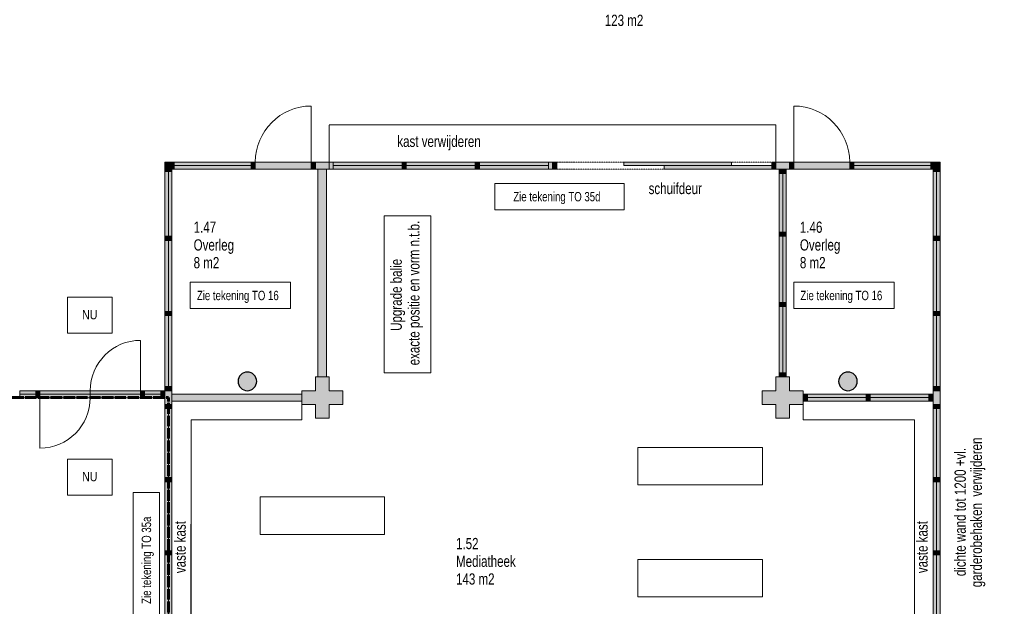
# Model space of a CAD drawing. Header units: millimetres. Extents: x 73705 to 433105, y 109410 to 279410.
# Tile 55 of 90: x 238418 to 254242, y 238614 to 248032. Entities that reach past the tile are written whole.
import ezdxf

# ---------------------------------------------------------------- set-up
doc = ezdxf.new("R2010")
doc.units = ezdxf.units.MM
for name, pattern in [('brand  WBDBO 30 min', [11, 4, -1, 2, -1, 2, -1]), ('Overhead', [2.5, 1.5, -1]), ('Stippel', [1.53, 1, -0.53])]:
    doc.linetypes.add(name, pattern=pattern)
for name, color, linetype, lineweight in [('A-DETL', 90, 'Continuous', 9), ('A-DETL-DEMO', 6, 'Stippel', 9), ('A-DETL-GENF', 92, 'Continuous', 9), ('A-DETL-THIN', 151, 'Continuous', 9), ('A-DETL-WIDE', 214, 'Continuous', 30), ('G-ANNO-TEXT', 231, 'Continuous', 9)]:
    doc.layers.add(name, color=color, linetype=linetype, lineweight=lineweight)
doc.styles.add('Arial Narrow', font='ARIALN.TTF', dxfattribs={"width": 0.9, "height": 180})
doc.styles.add('Arial Narrow_B', font='ARIALN.TTF', dxfattribs={"width": 0.9, "height": 180})
doc.styles.add('Arial Narrow_B_1', font='ARIALN.TTF', dxfattribs={"height": 150})
doc.styles.add('Arial Narrow_B_2', font='ARIALN.TTF', dxfattribs={"width": 0.9, "height": 150})

msp = doc.modelspace()

# ---------------------------------------------------------------- hatches: boundary and pattern name
at = {"layer": 'A-DETL-GENF'}
for color, points in [(7, [(240833.6, 245663), (240834.1, 245663), (240833.6, 245746), (240751.1, 245746), (240751.1, 245663)]), (7, [(240865.1, 245632), (240900.6, 245632), (240900.6, 245746), (240834.1, 245746), (240834.1, 245663), (240865.1, 245663)]), (7, [(242137.6, 245632), (242137.6, 245746), (240900.6, 245746), (240900.6, 245632), (241040.1, 245632)]), (7, [(242204.6, 245632), (242204.6, 245746), (242137.6, 245746), (242137.6, 245632)]), (7, [(242204.6, 245632), (243104.6, 245632), (243104.6, 245746), (242204.6, 245746)]), (7, [(243171.6, 245632), (243171.1, 245746), (243104.6, 245746), (243104.6, 245632), (243171.1, 245632)]), (7, [(243390.6, 245632), (243390.6, 245746), (243171.6, 245746), (243171.6, 245632), (243351.1, 245632)]), (7, [(244564.6, 245632), (244631.6, 245632), (244631.6, 245746), (244564.6, 245746)]), (7, [(245806.6, 245632), (245806.6, 245746), (245739.6, 245746), (245739.6, 245632)]), (7, [(247048.1, 245632), (247048.1, 245746), (246981.1, 245746), (246981.1, 245632)]), (7, [(248776.3, 245689), (249856.2, 245689), (249856.2, 245746), (248127.9, 245746), (248127.9, 245689)]), (7, [(250571.6, 245632), (250571.6, 245746), (250504.6, 245746), (250504.6, 245632)]), (7, [(250738.1, 245632), (250790.6, 245632), (250790.6, 245746), (250571.6, 245746), (250571.6, 245632), (250624.1, 245632)]), (7, [(250857.6, 245632), (250857.6, 245746), (250790.6, 245746), (250791.1, 245632)]), (7, [(251757.6, 245632), (251757.6, 245746), (250857.6, 245746), (250857.6, 245632)]), (7, [(251757.6, 245632), (251824.6, 245632), (251824.6, 245746), (251757.6, 245746), (251757.6, 245663)]), (7, [(253061.6, 245632), (253061.6, 245746), (251824.6, 245746), (251824.6, 245632)]), (7, [(253061.6, 245632), (253097.1, 245632), (253097.1, 245663), (253128.1, 245663), (253128.1, 245746), (253061.6, 245746), (253061.6, 245663)]), (7, [(253128.1, 245663), (253211.1, 245663), (253211.1, 245746), (253128.1, 245746)]), (7, [(240751.1, 245596), (240865.1, 245596), (240865.1, 245663), (240751.1, 245663)]), (7, [(240865.1, 244554.7), (240865.1, 245596), (240751.1, 245596), (240751.1, 244554.7)]), (150, [(243351.1, 242295), (243351.1, 245632), (243211.1, 245632), (243211.1, 242295)]), (7, [(249856.2, 245632), (250504.6, 245632), (250504.6, 245689), (248776.3, 245689), (248776.3, 245632)]), (7, [(250738.1, 245565), (250738.1, 245632), (250624.1, 245632), (250624.1, 245565)]), (7, [(253211.1, 245596), (253211.1, 245663), (253097.1, 245663), (253097.1, 245596), (253128.6, 245596)]), (7, [(253211.1, 244554.7), (253211.1, 245596), (253097.1, 245596), (253097.1, 244554.7)]), (7, [(250738.1, 244621.4), (250738.1, 245565), (250624.1, 245565), (250624.1, 244621.4)]), (7, [(240865.1, 244487.7), (240865.1, 244554.7), (240751.1, 244554.7), (240751.1, 244487.7)]), (7, [(240865.1, 243348.4), (240865.1, 244487.7), (240751.1, 244487.7), (240751.1, 243348.4)]), (7, [(250738.1, 244554.4), (250738.1, 244621.4), (250624.1, 244621.4), (250624.1, 244554.4)]), (7, [(250738.1, 243491.7), (250738.1, 244554.4), (250624.1, 244554.4), (250624.1, 243491.7)]), (7, [(253211.1, 244487.7), (253211.1, 244554.7), (253097.1, 244554.7), (253097.1, 244487.7)]), (7, [(253211.1, 243348.4), (253211.1, 244487.7), (253097.1, 244487.7), (253097.1, 243348.4)]), (7, [(250738.1, 243424.7), (250738.1, 243491.7), (250624.1, 243491.7), (250624.1, 243424.7)]), (7, [(250738.1, 242362), (250738.1, 243424.7), (250624.1, 243424.7), (250624.1, 242362)]), (7, [(240865.1, 243281.4), (240865.1, 243348.4), (240751.1, 243348.4), (240751.1, 243281.4)]), (7, [(240865.1, 242142), (240865.1, 243281.4), (240751.1, 243281.4), (240751.1, 242142)]), (7, [(253211.1, 243281.4), (253211.1, 243348.4), (253097.1, 243348.4), (253097.1, 243281.4)]), (7, [(253211.1, 242142), (253211.1, 243281.4), (253097.1, 243281.4), (253097.1, 242142)]), (7, [(242077.1, 242075), (242115.9, 242080.2), (242152.1, 242095.1), (242183.1, 242119), (242207, 242150), (242222, 242186.2), (242227.1, 242225), (242222, 242263.9), (242204.6, 242303.2), (242183.1, 242331.1), (242152.1, 242354.9), (242115.9, 242369.9), (242077.1, 242375), (242038.2, 242369.9), (242002.1, 242354.9), (241971, 242331.1), (241947.2, 242300), (241932.2, 242263.9), (241927.1, 242225), (241932.2, 242186.2), (241947.2, 242150), (241971, 242119), (242002.1, 242095.1), (242038.2, 242080.2)]), (7, [(243211.1, 241635), (243391.1, 241635), (243391.1, 241855), (243611.1, 241855), (243611.1, 242075), (243391.1, 242075), (243391.1, 242295), (243171.1, 242295), (243171.1, 242075), (242951.1, 242075), (242951.1, 241855), (243171.1, 241855), (243171.1, 241635)]), (7, [(250791.1, 241635), (250791.1, 241855), (251011.1, 241855), (251011.1, 242075), (250791.1, 242075), (250791.1, 242295), (250571.1, 242295), (250571.1, 242075), (250351.1, 242075), (250351.1, 241855), (250571.1, 241855), (250571.1, 241635)]), (7, [(250738.1, 242295), (250738.1, 242362), (250624.1, 242362), (250624.1, 242295)]), (7, [(251729.1, 242075), (251767.9, 242080.2), (251804.1, 242095.1), (251835.1, 242119), (251859, 242150), (251874, 242186.2), (251879.1, 242225), (251874, 242263.9), (251859, 242300), (251835.1, 242331.1), (251804.1, 242354.9), (251767.9, 242369.9), (251729.1, 242375), (251690.2, 242369.9), (251654.1, 242354.9), (251623, 242331.1), (251599.2, 242300), (251584.2, 242263.9), (251579.1, 242225), (251584.2, 242186.2), (251599.2, 242150), (251623, 242119), (251654.1, 242095.1), (251690.2, 242080.2)]), (7, [(240751.1, 242075), (240865.1, 242075), (240865.1, 242142), (240751.1, 242142)]), (7, [(253211.1, 242075), (253211.1, 242142), (253097.1, 242142), (253097.1, 242075)]), (7, [(238675.9, 241961), (238675.9, 242075), (238418.1, 242075), (238418.1, 241961)]), (7, [(238675.9, 241961), (238742.9, 241961), (238742.9, 242075), (238675.9, 242075)]), (7, [(240359.2, 241961), (240359.2, 242075), (238742.9, 242075), (238742.9, 241961)]), (7, [(240426.2, 241961), (240426.2, 242075), (240359.2, 242075), (240359.2, 241961)]), (7, [(240426.2, 241961), (240684.1, 241961), (240684.1, 242075), (240426.2, 242075)]), (7, [(240751.1, 241961), (240751.1, 242075), (240684.1, 242075), (240684.1, 241961)]), (7, [(240751.1, 241855.5), (240865.1, 241855.5), (240865.1, 242075), (240751.1, 242075)]), (7, [(242951.1, 241908), (242951.1, 242022), (240865.1, 242022), (240865.1, 241908), (241040.1, 241908)]), (7, [(251078.1, 241908), (251078.1, 242022), (251011.1, 242022), (251011.1, 241908)]), (7, [(251078.1, 241908), (252020.6, 241908), (252020.6, 242022), (251078.1, 242022)]), (7, [(252087.6, 241908), (252087.6, 242022), (252020.6, 242022), (252020.6, 241908)]), (7, [(253030.1, 241908), (253030.1, 242022), (252087.6, 242022), (252087.6, 241908)]), (7, [(253097.1, 241908), (253097.1, 242022), (253030.1, 242022), (253030.1, 241908)]), (7, [(253097.1, 241855.5), (253211.1, 241855.5), (253211.1, 242075), (253097.1, 242075), (253097.1, 241908)]), (7, [(240751.1, 241788), (240865.1, 241788), (240865.1, 241855), (240751.1, 241855)]), (7, [(253097.1, 241788), (253211.1, 241788), (253211.1, 241855), (253097.1, 241855)]), (7, [(240865.1, 240614), (240865.1, 240681), (240751.1, 240681), (240751.1, 240614)]), (7, [(253211.1, 240614), (253211.1, 240681), (253097.1, 240681), (253097.1, 240614)]), (7, [(240865.1, 239439), (240865.1, 239506), (240751.1, 239506), (240751.1, 239439)]), (7, [(253211.1, 239439), (253211.1, 239506), (253097.1, 239506), (253097.1, 239439)])]:
    msp.add_hatch(color=color, dxfattribs=at).paths.add_polyline_path(points)
h = msp.add_hatch(color=7, dxfattribs=at)
h.paths.add_polyline_path([(246914.1, 245632), (246981.1, 245632), (246981.1, 245746), (245806.6, 245746), (245806.6, 245632)])
h.paths.add_polyline_path([(243391.1, 245632), (244564.6, 245632), (244564.6, 245746), (243390.6, 245746), (243390.6, 245632)])
h.paths.add_polyline_path([(244631.6, 245632), (245739.6, 245632), (245739.6, 245746), (244631.6, 245746)])
h = msp.add_hatch(color=7, dxfattribs=at)
h.paths.add_polyline_path([(240751.1, 238265), (240865.1, 238265.5), (240865.1, 239439), (240751.1, 239439), (240751.1, 238265.5)])
h.paths.add_polyline_path([(240865.1, 239506), (240865.1, 240614), (240751.1, 240614), (240751.1, 239506)])
h.paths.add_polyline_path([(240751.1, 240681), (240865.1, 240681), (240865.1, 241788), (240751.1, 241788), (240751.1, 241248.1)])
h.paths.add_polyline_path([(240865.1, 241855), (240865.1, 241855.5), (240751.1, 241855)])
h = msp.add_hatch(color=7, dxfattribs=at)
h.paths.add_polyline_path([(253097.1, 238265), (253211.1, 238265.5), (253211.1, 239439), (253097.1, 239439), (253097.1, 238265.5)])
h.paths.add_polyline_path([(253097.1, 239506), (253211.1, 239506), (253211.1, 240614), (253097.1, 240614)])
h.paths.add_polyline_path([(253211.1, 240681), (253211.1, 241788), (253097.1, 241788), (253097.1, 240681)])
h.paths.add_polyline_path([(253211.1, 241855), (253211.1, 241855.5), (253097.1, 241855)])

# ---------------------------------------------------------------- linework, layer by layer
at = {"layer": 'A-DETL'}
for p, q in [((244564.6, 245746), (243390.6, 245746)), ((243390.6, 245746), (243390.6, 245632)), ((243457.6, 245746), (243390.6, 245746)), ((243390.6, 245746), (243390.6, 245632)), ((243457.6, 245632), (243457.6, 245746)), ((244631.6, 245746), (244564.6, 245746)), ((244564.6, 245746), (244564.6, 245632)), ((245739.6, 245746), (244631.6, 245746)), ((244631.6, 245632), (244631.6, 245746)), ((245806.6, 245746), (245739.6, 245746)), ((245739.6, 245746), (245739.6, 245632)), ((246981.1, 245746), (245806.6, 245746)), ((245806.6, 245632), (245806.6, 245746)), ((246981.1, 245746), (246914.1, 245746)), ((246914.1, 245746), (246914.1, 245632)), ((247048.1, 245746), (246981.1, 245746)), ((246981.1, 245746), (246981.1, 245632)), ((246981.1, 245632), (246981.1, 245746)), ((246981.1, 245632), (246981.1, 245746)), ((247048.1, 245632), (247048.1, 245746)), ((249856.2, 245746), (248127.9, 245746)), ((248127.9, 245746), (248127.9, 245689)), ((249856.2, 245689), (249856.2, 245746)), ((250571.6, 245746), (250504.6, 245746)), ((250504.6, 245746), (250504.6, 245632)), ((250571.6, 245632), (250571.6, 245746)), ((243211.1, 245632), (243211.1, 242295)), ((243351.1, 242295), (243351.1, 245632)), ((243390.6, 245632), (244564.6, 245632)), ((243390.6, 245632), (243457.6, 245632)), ((244564.6, 245689), (243457.6, 245689)), ((244564.6, 245632), (244631.6, 245632)), ((245739.6, 245689), (244631.6, 245689)), ((244631.6, 245632), (245739.6, 245632)), ((245739.6, 245632), (245806.6, 245632)), ((246913.6, 245689), (245806.6, 245689)), ((245806.6, 245632), (246981.1, 245632)), ((246914.1, 245632), (246981.1, 245632)), ((246981.1, 245632), (247048.1, 245632)), ((248127.9, 245689), (249856.2, 245689)), ((250504.6, 245689), (248776.3, 245689)), ((248776.3, 245689), (248776.3, 245632)), ((248776.3, 245632), (250504.6, 245632)), ((250504.6, 245632), (250504.6, 245689)), ((250504.6, 245632), (250571.6, 245632)), ((244276.3, 244883), (245023.3, 244883)), ((244276.3, 242362), (244276.3, 244883)), ((245023.3, 244883), (245023.3, 242362)), ((239188.1, 243577.7), (239902.9, 243577.7)), ((239188.1, 242997.7), (239188.1, 243577.7)), ((239902.9, 243577.7), (239902.9, 242997.7)), ((239902.9, 242997.7), (239188.1, 242997.7)), ((245023.3, 242362), (244276.3, 242362)), ((242951.1, 241908), (242953.1, 241607.5)), ((251011.1, 241908), (251011.1, 241607.5)), ((250353.1, 241165), (248353.1, 241165)), ((248353.1, 241165), (248353.1, 240565)), ((250353.1, 240565), (250353.1, 241165)), ((239188.1, 240977.7), (239902.9, 240977.7)), ((239188.1, 240397.7), (239188.1, 240977.7)), ((239902.9, 240977.7), (239902.9, 240397.7)), ((248353.1, 240565), (250353.1, 240565)), ((239902.9, 240397.7), (239188.1, 240397.7)), ((242281.1, 240368.8), (244281.1, 240368.8)), ((242281.1, 239768.8), (242281.1, 240368.8)), ((244281.1, 240368.8), (244281.1, 239768.8)), ((244281.1, 239768.8), (242281.1, 239768.8)), ((248353.1, 239365), (250353.1, 239365)), ((248353.1, 238765), (248353.1, 239365)), ((250353.1, 239365), (250353.1, 238765)), ((250353.1, 238765), (248353.1, 238765))]:
    msp.add_line(p, q, dxfattribs=at)
at = {"layer": 'A-DETL', "linetype": 'Overhead'}
for p, q in [((247048.1, 245746), (250504.6, 245746)), ((247048.1, 245632), (250504.6, 245632))]:
    msp.add_line(p, q, dxfattribs=at)
at = {"layer": 'A-DETL', "linetype": 'brand  WBDBO 30 min', "lineweight": 60}
for p, q in [((231051.9, 241964.5), (240808.1, 241964.5)), ((240808.1, 241964.5), (240808.1, 234565))]:
    msp.add_line(p, q, dxfattribs=at)
at = {"layer": 'A-DETL-DEMO'}
for p, q in [((243390.6, 246346), (250571.6, 246346)), ((243390.6, 245746), (243390.6, 246346)), ((250571.6, 246346), (250571.6, 245746))]:
    msp.add_line(p, q, dxfattribs=at)
at = {"layer": 'A-DETL-THIN'}
for p, q in [((243104.6, 245746), (243104.6, 246646)), ((250857.6, 245746), (250857.6, 246646)), ((240833.6, 245746), (240750.6, 245746)), ((240750.6, 245746), (240750.6, 245663)), ((240834.1, 245746), (240751.1, 245746)), ((240751.1, 245746), (240751.1, 245663)), ((240900.6, 245746), (240833.6, 245746)), ((240833.6, 245746), (240833.6, 245632)), ((240833.6, 245663), (240833.6, 245746)), ((240834.1, 245663), (240834.1, 245746)), ((240900.6, 245632), (240900.6, 245746)), ((242137.6, 245746), (240900.6, 245746)), ((240900.6, 245746), (240900.6, 245632)), ((242204.6, 245746), (242137.6, 245746)), ((242137.6, 245746), (242137.6, 245632)), ((242137.6, 245632), (242137.6, 245746)), ((243104.6, 245746), (242204.6, 245746)), ((242204.6, 245746), (242204.6, 245632)), ((243171.6, 245746), (243104.6, 245746)), ((243104.6, 245746), (243104.6, 245632)), ((243390.6, 245746), (243171.6, 245746)), ((243171.6, 245632), (243171.6, 245746)), ((243390.6, 245632), (243390.6, 245746)), ((250790.6, 245746), (250571.6, 245746)), ((250571.6, 245746), (250571.6, 245632)), ((250857.6, 245746), (250790.6, 245746)), ((250790.6, 245746), (250790.6, 245632)), ((251757.6, 245746), (250857.6, 245746)), ((250857.6, 245632), (250857.6, 245746)), ((251824.6, 245746), (251757.6, 245746)), ((251757.6, 245632), (251757.6, 245746)), ((251824.6, 245632), (251824.6, 245746)), ((253061.6, 245746), (251824.6, 245746)), ((251824.6, 245746), (251824.6, 245632)), ((253128.6, 245746), (253061.6, 245746)), ((253061.6, 245746), (253061.6, 245632)), ((253061.6, 245632), (253061.6, 245746)), ((253211.1, 245746), (253128.1, 245746)), ((253128.1, 245746), (253128.1, 245663)), ((253128.6, 245632), (253128.6, 245746)), ((253211.6, 245746), (253128.6, 245746)), ((253128.6, 245746), (253128.6, 245663)), ((253211.1, 245663), (253211.1, 245746)), ((253211.6, 245663), (253211.6, 245746)), ((240750.6, 245663), (240833.6, 245663)), ((240865.1, 245663), (240751.1, 245663)), ((240751.1, 245663), (240751.1, 245596)), ((240751.1, 245663), (240834.1, 245663)), ((240751.1, 245596), (240865.1, 245596)), ((240865.1, 245596), (240751.1, 245596)), ((240751.1, 245596), (240751.1, 244554.7)), ((240808.1, 244554.7), (240808.1, 245596)), ((240833.6, 245632), (240900.6, 245632)), ((240865.1, 245596), (240865.1, 245663)), ((240865.1, 244554.7), (240865.1, 245596)), ((240900.6, 245689), (242137.6, 245689)), ((240900.6, 245632), (242137.6, 245632)), ((242137.6, 245632), (242204.6, 245632)), ((242204.6, 245632), (243104.6, 245632)), ((243104.6, 245632), (243171.6, 245632)), ((243171.6, 245632), (243390.6, 245632)), ((250571.6, 245632), (250790.6, 245632)), ((250624.1, 245632), (250624.1, 245565)), ((250738.1, 245565), (250738.1, 245632)), ((250790.6, 245632), (250857.6, 245632)), ((250857.6, 245632), (251757.6, 245632)), ((251757.6, 245632), (251824.6, 245632)), ((253061.6, 245689), (251824.6, 245689)), ((251824.6, 245632), (253061.6, 245632)), ((253061.6, 245632), (253128.6, 245632)), ((253211.1, 245663), (253097.1, 245663)), ((253097.1, 245663), (253097.1, 245596)), ((253097.1, 245596), (253211.1, 245596)), ((253211.1, 245596), (253097.1, 245596)), ((253097.1, 245596), (253097.1, 244554.7)), ((253128.1, 245663), (253211.1, 245663)), ((253128.6, 245663), (253211.6, 245663)), ((253154.1, 244554.7), (253154.1, 245596)), ((253211.1, 245596), (253211.1, 245663)), ((253211.1, 244554.7), (253211.1, 245596)), ((250624.1, 245565), (250738.1, 245565)), ((250738.1, 245565), (250624.1, 245565)), ((250624.1, 245565), (250624.1, 244621.4)), ((250681.1, 244621.4), (250681.1, 245565)), ((250738.1, 244621.4), (250738.1, 245565)), ((240865.1, 244554.7), (240751.1, 244554.7)), ((240751.1, 244554.7), (240751.1, 244487.7)), ((240751.1, 244554.7), (240865.1, 244554.7)), ((240865.1, 244487.7), (240751.1, 244487.7)), ((240751.1, 244487.7), (240751.1, 243348.4)), ((240751.1, 244487.7), (240865.1, 244487.7)), ((240808.1, 243348.4), (240808.1, 244487.7)), ((240865.1, 244487.7), (240865.1, 244554.7)), ((240865.1, 243348.4), (240865.1, 244487.7)), ((250738.1, 244621.4), (250624.1, 244621.4)), ((250624.1, 244621.4), (250624.1, 244554.4)), ((250624.1, 244621.4), (250738.1, 244621.4)), ((250738.1, 244554.4), (250624.1, 244554.4)), ((250624.1, 244554.4), (250624.1, 243491.7)), ((250624.1, 244554.4), (250738.1, 244554.4)), ((250681.1, 243491.7), (250681.1, 244554.4)), ((250738.1, 244554.4), (250738.1, 244621.4)), ((250738.1, 243491.7), (250738.1, 244554.4)), ((253211.1, 244554.7), (253097.1, 244554.7)), ((253097.1, 244554.7), (253097.1, 244487.7)), ((253097.1, 244554.7), (253211.1, 244554.7)), ((253211.1, 244487.7), (253097.1, 244487.7)), ((253097.1, 244487.7), (253097.1, 243348.4)), ((253097.1, 244487.7), (253211.1, 244487.7)), ((253154.1, 243348.4), (253154.1, 244487.7)), ((253211.1, 244487.7), (253211.1, 244554.7)), ((253211.1, 243348.4), (253211.1, 244487.7)), ((250738.1, 243491.7), (250624.1, 243491.7)), ((250624.1, 243491.7), (250624.1, 243424.7)), ((250624.1, 243491.7), (250738.1, 243491.7)), ((250624.1, 243424.7), (250738.1, 243424.7)), ((250738.1, 243424.7), (250624.1, 243424.7)), ((250624.1, 243424.7), (250624.1, 242362)), ((250681.1, 242362), (250681.1, 243424.7)), ((250738.1, 243424.7), (250738.1, 243491.7)), ((250738.1, 242362), (250738.1, 243424.7)), ((240865.1, 243348.4), (240751.1, 243348.4)), ((240751.1, 243348.4), (240751.1, 243281.4)), ((240751.1, 243348.4), (240865.1, 243348.4)), ((240751.1, 243281.4), (240865.1, 243281.4)), ((240865.1, 243281.4), (240751.1, 243281.4)), ((240751.1, 243281.4), (240751.1, 242142)), ((240808.1, 242142), (240808.1, 243281.4)), ((240865.1, 243281.4), (240865.1, 243348.4)), ((240865.1, 242142), (240865.1, 243281.4)), ((253211.1, 243348.4), (253097.1, 243348.4)), ((253097.1, 243348.4), (253097.1, 243281.4)), ((253097.1, 243348.4), (253211.1, 243348.4)), ((253097.1, 243281.4), (253211.1, 243281.4)), ((253211.1, 243281.4), (253097.1, 243281.4)), ((253097.1, 243281.4), (253097.1, 242142)), ((253154.1, 242142), (253154.1, 243281.4)), ((253211.1, 243281.4), (253211.1, 243348.4)), ((253211.1, 242142), (253211.1, 243281.4)), ((240359.2, 242075), (240359.2, 242883.2)), ((243171.1, 242295), (243171.1, 242075)), ((243391.1, 242295), (243171.1, 242295)), ((243391.1, 242075), (243391.1, 242295)), ((250571.1, 242295), (250571.1, 242075)), ((250791.1, 242295), (250571.1, 242295)), ((250738.1, 242362), (250624.1, 242362)), ((250624.1, 242362), (250624.1, 242295)), ((250624.1, 242362), (250738.1, 242362)), ((250624.1, 242295), (250738.1, 242295)), ((250738.1, 242295), (250738.1, 242362)), ((250791.1, 242075), (250791.1, 242295)), ((240865.1, 242142), (240751.1, 242142)), ((240751.1, 242142), (240751.1, 242075)), ((240751.1, 242142), (240865.1, 242142)), ((240865.1, 242075), (240865.1, 242142)), ((253211.1, 242142), (253097.1, 242142)), ((253097.1, 242142), (253097.1, 242075)), ((253097.1, 242142), (253211.1, 242142)), ((253211.1, 242075), (253211.1, 242142)), ((238676, 242075), (238418.1, 242075)), ((238418.1, 242075), (238418.1, 241961)), ((238418.1, 242018), (238675.9, 242018)), ((238418.1, 241961), (238676, 241961)), ((238742.9, 242075), (238675.9, 242075)), ((238675.9, 242075), (238675.9, 241961)), ((238675.9, 241961), (238742.9, 241961)), ((238676, 241961), (238676, 242075)), ((240359.2, 242075), (238742.9, 242075)), ((238742.9, 242075), (238742.9, 241961)), ((238742.9, 241961), (238742.9, 242075)), ((238742.9, 242018), (240359.2, 242018)), ((238742.9, 241961), (240359.2, 241961)), ((238742.9, 241961), (238742.9, 241152.9)), ((239551, 242075), (239551, 241961)), ((240359.2, 241961), (240359.2, 242075)), ((240426.2, 242075), (240359.2, 242075)), ((240359.2, 242075), (240359.2, 241961)), ((240359.2, 241961), (240426.2, 241961)), ((240684.1, 242075), (240426.2, 242075)), ((240426.2, 242075), (240426.2, 241961)), ((240426.2, 241961), (240426.2, 242075)), ((240426.2, 242018), (240684.1, 242018)), ((240426.2, 241961), (240684.1, 241961)), ((240684.1, 241961), (240684.1, 242075)), ((240751.1, 242075), (240684.1, 242075)), ((240684.1, 242075), (240684.1, 241961)), ((240684.1, 241961), (240751.1, 241961)), ((240865.1, 242075), (240751.1, 242075)), ((240751.1, 242075), (240751.1, 241855.5)), ((240865.1, 242022), (240865.1, 242075)), ((242951.1, 242022), (240865.1, 242022)), ((240865.1, 242022), (240865.1, 241908)), ((243171.1, 242075), (242951.1, 242075)), ((242951.1, 242075), (242951.1, 242022)), ((242951.1, 241908), (242951.1, 242022)), ((243611.1, 242075), (243391.1, 242075)), ((243611.1, 241855), (243611.1, 242075)), ((250571.1, 242075), (250351.1, 242075)), ((250351.1, 242075), (250351.1, 241855)), ((251011.1, 242075), (250791.1, 242075)), ((251011.1, 241855), (251011.1, 242075)), ((251078.1, 242022), (251011.1, 242022)), ((251011.1, 242022), (251011.1, 241908)), ((252020.6, 242022), (251078.1, 242022)), ((251078.1, 242022), (251078.1, 241908)), ((251078.1, 241908), (251078.1, 242022)), ((252020.6, 241965), (251080.6, 241965)), ((252020.6, 241908), (252020.6, 242022)), ((252087.6, 242022), (252020.6, 242022)), ((252020.6, 242022), (252020.6, 241908)), ((253030.1, 242022), (252087.6, 242022)), ((252087.6, 242022), (252087.6, 241908)), ((252087.6, 241908), (252087.6, 242022)), ((253030.1, 241965), (252087.6, 241965)), ((253097.1, 242022), (253030.1, 242022)), ((253030.1, 242022), (253030.1, 241908)), ((253030.1, 241908), (253030.1, 242022)), ((253097.1, 242075), (253097.1, 241855.5)), ((253211.1, 242075), (253097.1, 242075)), ((253097.1, 241908), (253097.1, 242022)), ((253211.1, 241855.5), (253211.1, 242075)), ((240751.1, 241855.5), (240865.1, 241855.5)), ((240865.1, 241855.5), (240751.1, 241855.5)), ((240751.1, 241855.5), (240751.1, 240681)), ((240865.1, 241855), (240751.1, 241855)), ((240751.1, 241855), (240751.1, 241788)), ((240751.1, 241788), (240865.1, 241788)), ((240808.1, 241788), (240808.1, 240681)), ((240865.1, 241855.5), (240865.1, 241908)), ((240865.1, 241908), (242951.1, 241908)), ((240865.1, 240681), (240865.1, 241855.5)), ((240865.1, 241788), (240865.1, 241855)), ((242951.1, 241908), (242951.1, 241855)), ((242951.1, 241855), (243171.1, 241855)), ((242951.4, 241855), (242953.1, 241607.5)), ((243171.1, 241855), (243171.1, 241635)), ((243391.1, 241635), (243391.1, 241855)), ((243391.1, 241855), (243611.1, 241855)), ((250351.1, 241855), (250571.1, 241855)), ((250571.1, 241855), (250571.1, 241635)), ((250791.1, 241635), (250791.1, 241855)), ((250791.1, 241855), (251011.1, 241855)), ((251010.7, 241855), (251009.1, 241607.5)), ((251011.1, 241908), (251078.1, 241908)), ((251078.1, 241908), (252020.6, 241908)), ((252020.6, 241908), (252087.6, 241908)), ((252087.6, 241908), (253030.1, 241908)), ((253030.1, 241908), (253097.1, 241908)), ((253097.1, 241855.5), (253211.1, 241855.5)), ((253211.1, 241855.5), (253097.1, 241855.5)), ((253097.1, 241855.5), (253097.1, 240681)), ((253211.1, 241855), (253097.1, 241855)), ((253097.1, 241855), (253097.1, 241788)), ((253097.1, 241788), (253211.1, 241788)), ((253154.1, 241788), (253154.1, 240681)), ((253211.1, 240681), (253211.1, 241855.5)), ((253211.1, 241788), (253211.1, 241855)), ((243171.1, 241635), (243391.1, 241635)), ((250571.1, 241635), (250791.1, 241635)), ((241173.1, 241607.5), (241167.1, 234922)), ((242953.1, 241607.5), (241173.1, 241607.5)), ((241173.1, 241607.5), (241173.1, 234922)), ((242953.1, 241607.5), (241173.1, 241607.5)), ((251009.1, 241607.5), (252789.1, 241607.5)), ((251011.1, 241607.5), (252797.1, 241607.5)), ((252797.1, 241607.5), (252797.1, 234965)), ((240865.1, 240681), (240751.1, 240681)), ((240751.1, 240681), (240751.1, 240614)), ((240865.1, 240614), (240865.1, 240681)), ((253211.1, 240681), (253097.1, 240681)), ((253097.1, 240681), (253097.1, 240614)), ((253211.1, 240614), (253211.1, 240681)), ((240751.1, 240614), (240751.1, 239506)), ((240751.1, 240614), (240865.1, 240614)), ((240808.1, 240614), (240808.1, 239506)), ((240865.1, 239506), (240865.1, 240614)), ((253097.1, 240614), (253097.1, 239506)), ((253097.1, 240614), (253211.1, 240614)), ((253154.1, 240614), (253154.1, 239506)), ((253211.1, 239506), (253211.1, 240614)), ((240865.1, 239506), (240751.1, 239506)), ((240751.1, 239506), (240751.1, 239439)), ((240751.1, 239439), (240751.1, 238265)), ((240751.1, 239439), (240865.1, 239439)), ((240808.1, 239439), (240808.1, 238332)), ((240865.1, 239439), (240865.1, 239506)), ((240865.1, 238265), (240865.1, 239439)), ((253211.1, 239506), (253097.1, 239506)), ((253097.1, 239506), (253097.1, 239439)), ((253097.1, 239439), (253097.1, 238265)), ((253097.1, 239439), (253211.1, 239439)), ((253154.1, 239439), (253154.1, 238332)), ((253211.1, 239439), (253211.1, 239506)), ((253211.1, 238265), (253211.1, 239439))]:
    msp.add_line(p, q, dxfattribs=at)
for centre, radius, start, end in [((243104.6, 245746), 900, 90, 180), ((250857.6, 245746), 900, 0, 90), ((240359.2, 242075), 808.2, 90, 180), ((238742.9, 241961), 808.2, 270, 0)]:
    msp.add_arc(centre, radius, start, end, dxfattribs=at)
at = {"layer": 'A-DETL-WIDE'}
for centre, start, end in [((242077.1, 242225), 0, 180), ((251729.1, 242225), 90, 270), ((251729.1, 242225), 270, 90), ((242077.1, 242225), 180, 0)]:
    msp.add_arc(centre, 150, start, end, dxfattribs=at)
at = {"layer": 'G-ANNO-TEXT', "color": 7, "flags": 128}
for points in [[(246052, 245403.9), (248134.6, 245403.9), (248134.6, 244978.9), (246052, 244978.9)], [(241157.6, 243817.2), (242772.5, 243817.2), (242772.5, 243392.2), (241157.6, 243392.2)], [(250857.6, 243817.2), (252472.5, 243817.2), (252472.5, 243392.2), (250857.6, 243392.2)], [(240666, 240439.3), (240666, 238356.8), (240241, 238356.8), (240241, 240439.3)]]:
    msp.add_lwpolyline(points, close=True, dxfattribs=at)

# ---------------------------------------------------------------- texts
at = {"layer": 'G-ANNO-TEXT', "color": 7, "attachment_point": 1}
for s, insert, char_height, width, style in [('123 m2', (247821.3, 248112.1), 180, 728.734, 'Arial Narrow'), ('kast verwijderen', (244487.1, 246168.8), 180, 1580.126, 'Arial Narrow'), ('Zie tekening TO 35d', (246350.4, 245265.4), 150, 1803.797, 'Arial Narrow_B_2'), ('1.46', (250956.8, 244790.1), 180, 425.696, 'Arial Narrow_B'), ('Overleg', (250956.8, 244505.6), 180, 772.025, 'Arial Narrow'), ('8 m2', (250956.8, 244221.2), 180, 483.418, 'Arial Narrow'), ('Zie tekening TO 16', (241265.5, 243678.8), 150, 1688.354, 'Arial Narrow_B_2'), ('Zie tekening TO 16', (250965.5, 243678.8), 150, 1688.354, 'Arial Narrow_B_2')]:
    msp.add_mtext(s, dxfattribs=dict(at, insert=insert, char_height=char_height, width=width, style=style))
at = {"layer": 'G-ANNO-TEXT', "color": 150, "char_height": 180, "attachment_point": 1}
for s, insert, width, style in [('schuifdeur', (248525.3, 245411.5), 1010.126, 'Arial Narrow'), ('1.47', (241213.4, 244790.1), 425.696, 'Arial Narrow_B'), ('Overleg', (241213.4, 244505.6), 772.025, 'Arial Narrow'), ('8 m2', (241213.4, 244221.2), 483.418, 'Arial Narrow'), ('1.52', (245430.6, 239710.6), 425.696, 'Arial Narrow_B'), ('Mediatheek', (245430.6, 239426.2), 1132.784, 'Arial Narrow'), ('143 m2', (245430.6, 239141.8), 728.734, 'Arial Narrow')]:
    msp.add_mtext(s, dxfattribs=dict(at, insert=insert, width=width, style=style))
at = {"layer": 'G-ANNO-TEXT', "color": 214, "char_height": 180, "attachment_point": 1, "rotation": 90, "style": 'Arial Narrow'}
for s, insert, width in [('exacte positie en vorm n.t.b.', (244663.3, 242482.2), 2712.91), ('Upgrade balie ', (244378.9, 243035.8), 1428.607), ('garderobehaken  verwijderen', (253702.3, 238919.5), 2842.784)]:
    msp.add_mtext(s, dxfattribs=dict(at, insert=insert, width=width))
at = {"layer": 'G-ANNO-TEXT', "color": 92, "char_height": 150, "width": 304.641, "attachment_point": 1, "style": 'Arial Narrow_B_1'}
for insert in [(239419.6, 243372.1), (239419.6, 240772.1)]:
    msp.add_mtext('NU', dxfattribs=dict(at, insert=insert))
at = {"layer": 'G-ANNO-TEXT', "color": 7, "attachment_point": 1, "rotation": 90}
for s, insert, char_height, width, style in [('dichte wand tot 1200 +vl.', (253442.6, 239097.8), 180, 2417.088, 'Arial Narrow'), ('Zie tekening TO 35a', (240379.4, 238652.4), 150, 1796.582, 'Arial Narrow_B_2'), ('vaste kast', (240906.1, 239145.5), 180, 974.05, 'Arial Narrow'), ('vaste kast', (252830.1, 239145.5), 180, 974.05, 'Arial Narrow')]:
    msp.add_mtext(s, dxfattribs=dict(at, insert=insert, char_height=char_height, width=width, style=style))

doc.saveas('drawing.dxf')
